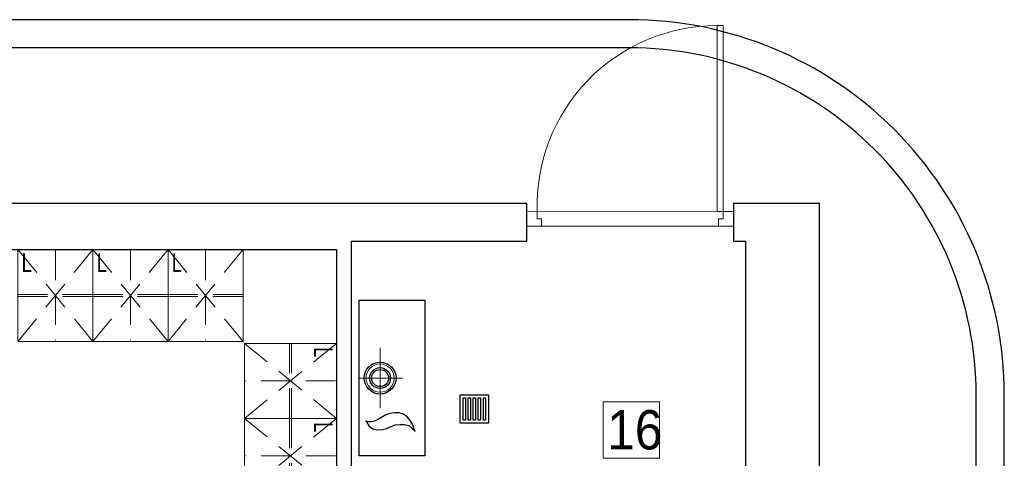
# Model space of a CAD drawing. Header units: centimetres. Extents: x 4120 to 19220, y -7417 to 180.
# Tile 141 of 223: x 12106 to 12630, y -4062 to -3828. Entities that reach past the tile are written whole.
import ezdxf

# ---------------------------------------------------------------- set-up
doc = ezdxf.new("R2010")
doc.units = ezdxf.units.CM
doc.linetypes.add('CIĄGłA', pattern=[0])
doc.linetypes.add('HIDDEN2', pattern=[4.7625, 3.175, -1.5875])
doc.layers.add('A_Drzwi', color=30, linetype='Continuous', lineweight=20)
for name, color, linetype in [('A_krawężniki', 8, 'Continuous'), ('A_opisy', 7, 'Continuous'), ('A_Wyposażenie', 8, 'Continuous'), ('A_Ściany', 2, 'Continuous'), ('URZĄDZENIA SANITARNE', 6, 'Continuous')]:
    doc.layers.add(name, color=color, linetype=linetype)
doc.styles.add('Arial', font='arial.ttf', dxfattribs={"height": 25})
doc.styles.add('JACEK_07', font='SIMPLEX.SHX', dxfattribs={"width": 0.7})

# ---------------------------------------------------------------- blocks, each defined once
blk = doc.blocks.new('wyposażenie blok')
at = {"layer": 'A_Wyposażenie', "color": 8, "linetype": 'HIDDEN2', "lineweight": 0, "ltscale": 5}
for p, q in [((827.25, 0), (787.25, -49)), ((787.25, 0), (827.25, -49)), ((867.25, 0), (827.25, -49)), ((827.25, 0), (867.25, -49)), ((907.25, 0), (867.25, -49)), ((867.25, 0), (907.25, -49)), ((807.25, -0.5), (807.25, -48.5)), ((847.25, -0.5), (847.25, -48.5)), ((887.25, -0.5), (887.25, -48.5)), ((787.25, -24), (827.25, -24)), ((787.25, -25), (827.25, -25)), ((827.25, -24), (867.25, -24)), ((827.25, -25), (867.25, -25)), ((867.25, -24), (907.25, -24)), ((867.25, -25), (907.25, -25)), ((957, -50), (908, -90)), ((957, -90), (908, -50)), ((932, -50), (932, -90)), ((933, -50), (933, -90)), ((956.5, -70), (908.5, -70)), ((957, -130), (908, -90)), ((957, -90), (908, -130)), ((932, -90), (932, -130)), ((933, -90), (933, -130)), ((956.5, -110), (908.5, -110))]:
    blk.add_line(p, q, dxfattribs=at)
at = {"layer": 'A_Wyposażenie', "color": 8, "linetype": 'Continuous', "lineweight": 0, "flags": 128}
for points in [[(827.25, -49), (827.25, 0), (787.25, 0), (787.25, -49)], [(867.25, -49), (867.25, 0), (827.25, 0), (827.25, -49)], [(907.25, -49), (907.25, 0), (867.25, 0), (867.25, -49)], [(908, -90), (957, -90), (957, -50), (908, -50)], [(908, -130), (957, -130), (957, -90), (908, -90)]]:
    blk.add_lwpolyline(points, close=True, dxfattribs=at)
at = {"layer": 'A_Wyposażenie', "color": 8, "char_height": 10, "width": 40, "attachment_point": 1, "style": 'JACEK_07'}
for insert in [(789.25, -2), (829.25, -2), (869.25, -2)]:
    blk.add_mtext('{\\fArial|b0|i0|c238|p34;L}', dxfattribs=dict(at, insert=insert))
at = {"layer": 'A_Wyposażenie', "color": 8, "char_height": 10, "width": 40, "attachment_point": 1, "rotation": 270, "style": 'JACEK_07'}
for insert in [(955, -52), (955, -92)]:
    blk.add_mtext('{\\fArial|b0|i0|c238|p34;L}', dxfattribs=dict(at, insert=insert))
blk = doc.blocks.new('Rectangular Floor Drain 13')
at = {"layer": 'URZĄDZENIA SANITARNE', "color": 8}
for points in [[(-5, 5), (5, 5), (5, -5), (-5, -5)], [(-4, 4), (4, 4), (4, 3.2), (-4, 3.2)], [(-4, 2.2), (4, 2.2), (4, 1.4), (-4, 1.4)], [(-4, 0.4), (4, 0.4), (4, -0.4), (-4, -0.4)], [(-4, -1.4), (4, -1.4), (4, -2.2), (-4, -2.2)], [(-4, -3.2), (4, -3.2), (4, -4), (-4, -4)]]:
    blk.add_lwpolyline(points, close=True, dxfattribs=at)
blk = doc.blocks.new('Piec_gazowy')
at = {"layer": 'A_Wyposażenie', "color": 8, "linetype": 'CIĄGłA', "lineweight": 18}
for p, q in [((0, 0), (0, -22.98)), ((-16.09, -11.08), (16.09, -11.08))]:
    blk.add_line(p, q, dxfattribs=at)
at = {"layer": 'A_Wyposażenie', "color": 8, "linetype": 'CIĄGłA', "lineweight": -3}
for p, q in [((-25.5, -5.09), (-27.08, -7.16)), ((-23.3, -3.87), (-25.5, -5.09)), ((-23.42, -6.43), (-23.3, -4.11)), ((-23.3, -4.11), (-22.57, -3.5)), ((-27.08, -7.16), (-27.57, -9.73)), ((-27.57, -9.73), (-27.45, -12.41)), ((-22.81, -8.51), (-23.42, -6.43)), ((-21.71, -10.58), (-22.81, -8.51)), ((-27.45, -12.41), (-26.84, -14.48)), ((-26.84, -14.48), (-25.74, -16.92)), ((-20.62, -12.41), (-21.71, -10.58)), ((-19.64, -14.12), (-20.62, -12.41)), ((-18.91, -16.31), (-19.64, -14.12)), ((-25.74, -16.92), (-25.01, -19.12)), ((-25.01, -19.12), (-24.76, -21.56)), ((-18.54, -18.63), (-18.91, -16.31)), ((-18.54, -21.32), (-18.54, -18.63)), ((-24.76, -24.12), (-25.37, -26.44)), ((-24.76, -21.56), (-24.76, -24.12)), ((-22.57, -27.05), (-20.62, -25.59)), ((-20.62, -25.59), (-19.27, -23.63)), ((-19.27, -23.63), (-18.54, -21.32)), ((-26.84, -28.15), (-28.42, -29.73)), ((-28.42, -29.73), (-26.96, -29.12)), ((-26.96, -29.12), (-24.64, -28.27)), ((-25.37, -26.44), (-26.84, -28.15)), ((-24.64, -28.27), (-22.57, -27.05))]:
    blk.add_line(p, q, dxfattribs=at)
at = {"layer": 'A_Wyposażenie', "color": 8}
blk.add_lwpolyline([(-41.5, 0), (41.5, 0), (41.5, -35), (-41.5, -35)], close=True, dxfattribs=at)
at = {"layer": 'A_Wyposażenie', "color": 8, "linetype": 'CIĄGłA', "lineweight": -3}
for radius in [8.5, 5.55, 4.55]:
    blk.add_circle((0, -11.08), radius, dxfattribs=at)
at = {"layer": 'A_Wyposażenie', "color": 8, "linetype": 'CIĄGłA', "lineweight": 18}
blk.add_circle((0, -11.08), 7.5, dxfattribs=at)

msp = doc.modelspace()

# ---------------------------------------------------------------- linework, layer by layer
at = {"layer": 'A_Drzwi'}
msp.add_lwpolyline([(12486.08, -3929.88), (12486.08, -3937.73), (12478.22, -3937.73), (12478.22, -3933.81), (12480.58, -3933.81), (12480.58, -3929.88), (12486.08, -3929.88), (12480.58, -3929.87), (12480.58, -3830.88), (12477.43, -3830.88, 0.423681), (12381.58, -3929.87), (12376.08, -3929.88), (12376.08, -3937.73), (12383.93, -3937.73), (12383.93, -3933.8), (12381.58, -3933.8), (12381.58, -3929.87), (12480.58, -3929.88), (12477.43, -3929.88), (12477.43, -3830.88), (12477.43, -3929.88), (12480.58, -3929.87), (12480.58, -3933.81), (12478.22, -3933.81), (12478.22, -3937.73), (12383.93, -3937.73)], format="xyb", dxfattribs=at)
at = {"layer": 'A_krawężniki', "color": 250, "transparency": 33554610}
msp.add_lwpolyline([(12630.48, -4027.72, 0.414214), (12430.47, -3827.73), (11379.08, -3827.73, 0.414206), (11179.08, -4027.72), (11179.08, -5598.74, 0.414229), (11479.08, -5898.73), (12330.48, -5898.73, 0.414206), (12630.48, -5598.74), (12630.48, -4027.72)], format="xyb", dxfattribs=at)
at = {"layer": 'A_Ściany', "color": 7}
for points in [[(12532.08, -5500.73), (12532.08, -3925.73), (12486.08, -3925.73), (12486.08, -3945.73), (12492.58, -3945.73), (12492.58, -4102.73), (12282.58, -4102.73), (12282.58, -3945.73), (12376.08, -3945.73), (12376.08, -3925.73), (11745.08, -3925.73)], [(11975.08, -3950.23), (12274.58, -3950.23), (12274.58, -4203.73), (12135.58, -4203.73), (12135.58, -4353.73), (12125.58, -4353.73), (12125.58, -4363.73), (12135.58, -4363.73), (12135.58, -4534.73), (12130.58, -4534.73), (12130.58, -4544.73), (12135.58, -4544.73), (12135.58, -4661.23), (12035.58, -4661.23)]]:
    msp.add_lwpolyline(points, dxfattribs=at)

# ---------------------------------------------------------------- next in the draw order: block references
at = {"layer": 'A_Wyposażenie'}
msp.add_blockref('wyposażenie blok', (11317.58, -3950.23), dxfattribs=at)

# ---------------------------------------------------------------- next in the draw order: linework, layer by layer
at = {"layer": 'A_krawężniki', "color": 250, "transparency": 33554610}
msp.add_lwpolyline([(12615.48, -4027.72, 0.414214), (12430.47, -3842.73), (11379.08, -3842.73, 0.414206), (11194.08, -4027.72), (11194.08, -5598.74, 0.414229), (11479.08, -5883.73), (12330.48, -5883.73, 0.414206), (12615.48, -5598.74)], format="xyb", close=True, dxfattribs=at)
at = {"layer": 'A_opisy', "lineweight": 18}
msp.add_lwpolyline([(12416.71, -4031.46), (12446.71, -4031.46), (12446.71, -4061.46), (12416.71, -4061.46), (12416.71, -4031.46)], dxfattribs=at)

# ---------------------------------------------------------------- next in the draw order: block references
at = {"color": 8, "rotation": 90}
msp.add_blockref('Piec_gazowy', (12286.76, -4018.73), dxfattribs=at)
at = {"layer": 'URZĄDZENIA SANITARNE', "xscale": 1.5, "yscale": 1.5, "zscale": 150, "rotation": 90.00000000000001}
msp.add_blockref('Rectangular Floor Drain 13', (12348.08, -4035.23), dxfattribs=at)
msp.add_blockref('Rectangular Floor Drain 13', (12348.08, -4035.23), dxfattribs=at)

# ---------------------------------------------------------------- next in the draw order: texts
at = {"layer": 'A_opisy', "lineweight": 18, "insert": (12418.92, -4035.8), "char_height": 21, "width": 593.4214, "attachment_point": 1, "style": 'Arial'}
msp.add_mtext('\\W0.9;16', dxfattribs=at)

doc.saveas('drawing.dxf')
